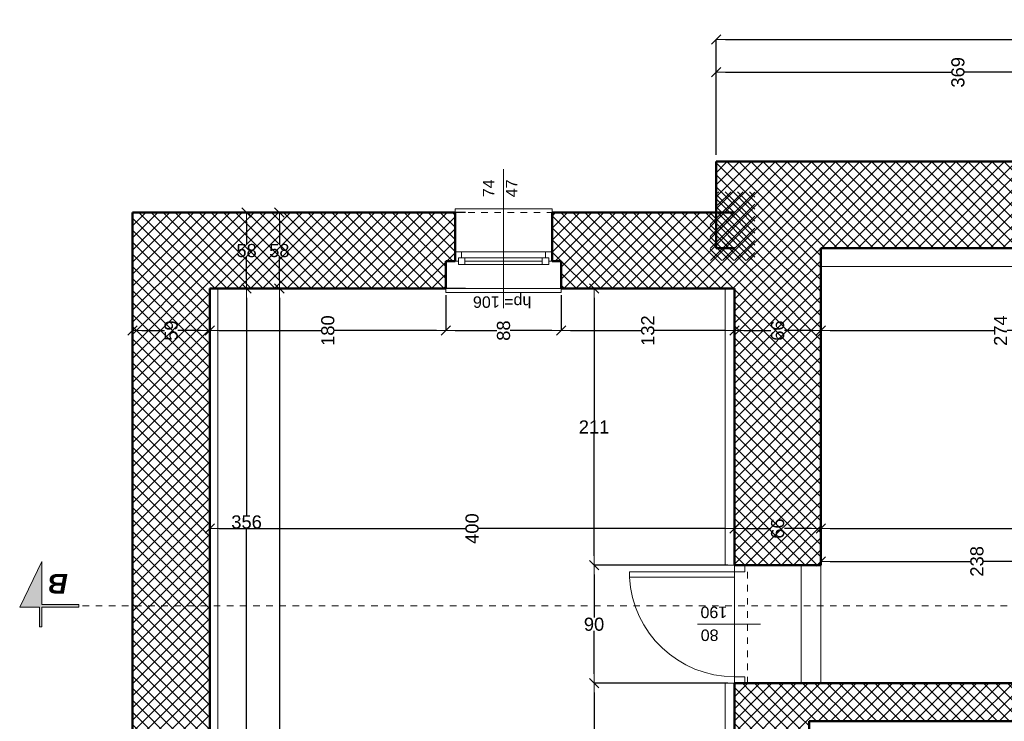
# Model space of a CAD drawing. Header units: millimetres. Extents: x 309006 to 595006, y -33000 to 67000.
# Tile 46 of 55: x 537692 to 545201, y 17702 to 23054. Entities that reach past the tile are written whole.
import ezdxf
from ezdxf.enums import TextEntityAlignment as Align

# ---------------------------------------------------------------- set-up
doc = ezdxf.new("R2010")
doc.units = ezdxf.units.MM
doc.header["$MEASUREMENT"] = 0
doc.linetypes.add('Przerywana 1_100', pattern=[100, 50, -50])
for name, color, linetype in [('Drzwi ArchiCAD', 7, 'Continuous'), ('Okna ArchiCADa', 7, 'Continuous'), ('Opisy', 7, 'Continuous'), ('Wymiary', 7, 'Continuous'), ('Znaczniki okien ArchiCADa', 7, 'Continuous'), ('Ściany', 7, 'Continuous')]:
    doc.layers.add(name, color=color, linetype=linetype)
for name, color, linetype, lineweight in [('Drzwi ArchiCAD_Nr_pióra__21', 7, 'Continuous', 50), ('Drzwi ArchiCAD_Nr_pióra__3', 7, 'Continuous', 20), ('Drzwi ArchiCAD_Nr_pióra__4', 7, 'Continuous', 20), ('Okna ArchiCADa_Nr_pióra__21', 7, 'Continuous', 50), ('Okna ArchiCADa_Nr_pióra__24', 7, 'Continuous', 5), ('Okna ArchiCADa_Nr_pióra__4', 7, 'Continuous', 20), ('Schody_Nr_pióra__3', 7, 'Continuous', 20), ('Znaczniki drzwi ArchiCADa_Nr_pióra__5', 7, 'Continuous', 5), ('Znaczniki okien ArchiCADa_Nr_pióra__5', 7, 'Continuous', 5), ('Znaczniki_Nr_pióra__6', 7, 'Continuous', 13), ('Ściany_Nr_pióra__21', 7, 'Continuous', 50), ('Ściany_Nr_pióra__3', 7, 'Continuous', 20)]:
    doc.layers.add(name, color=color, linetype=linetype, lineweight=lineweight)
for name, color, linetype, lineweight, true_color in [('Drzwi ArchiCAD_Nr_pióra__82', 7, 'Continuous', 5, 0x4b4b4b), ('Okna ArchiCADa_Nr_pióra__82', 7, 'Continuous', 5, 0x4b4b4b), ('Ściany_Nr_pióra__102', 7, 'Continuous', 5, 0x8c8c8c), ('Ściany_Nr_pióra__82', 7, 'Continuous', 5, 0x4b4b4b)]:
    doc.layers.add(name, color=color, linetype=linetype, lineweight=lineweight, true_color=true_color)
doc.styles.add('GENERATED_STYLE_1', font='arial.ttf')
doc.styles.add('GENERATED_STYLE_3', font='arial.ttf')
doc.dimstyles.new('GENERATED_STYLE__1', dxfattribs={"dimtxt": 100, "dimasz": 71.25, "dimexe": 0.18, "dimexo": 50, "dimgap": 0.09, "dimtad": 1, "dimdec": 0, "dimlfac": 0.1, "dimzin": 0, "dimdsep": 46, "dimtxsty": 'GENERATED_STYLE_1', "dimblk": 'ARROWHEAD_6', "dimblk1": 'ARROWHEAD_6', "dimblk2": 'ARROWHEAD_6', "dimcen": 0.09, "dimclrd": 7, "dimclre": 7, "dimclrt": 7, "dimazin": 0, "dimtfac": 1, "dimtdec": 4, "dimtmove": 0, "dimatfit": 3, "dimfxl": 1, "dimtolj": 1, "dimtzin": 0, "dimarcsym": 0})
doc.dimstyles.new('GENERATED_STYLE__2', dxfattribs={"dimtxt": 100, "dimasz": 71.25, "dimexe": 0.18, "dimexo": 50, "dimgap": 0.09, "dimtad": 1, "dimtih": 1, "dimtoh": 1, "dimdec": 0, "dimlfac": 0.1, "dimzin": 0, "dimdsep": 46, "dimtxsty": 'GENERATED_STYLE_1', "dimblk": 'ARROWHEAD_6', "dimblk1": 'ARROWHEAD_6', "dimblk2": 'ARROWHEAD_6', "dimcen": 0.09, "dimclrd": 7, "dimclre": 7, "dimclrt": 7, "dimazin": 0, "dimtfac": 1, "dimtdec": 4, "dimtmove": 0, "dimatfit": 3, "dimfxl": 1, "dimtolj": 1, "dimtzin": 0, "dimarcsym": 0})
pattern_1 = [(45, (0, 0), (-45.961939, 45.961939), []), (135, (0, 0), (45.961939, 45.961939), [])]

# ---------------------------------------------------------------- blocks, each defined once
blk = doc.blocks.new('Ściana_141', base_point=(290139, 18797.1))
at = {"layer": 'Ściany_Nr_pióra__102', "linetype": 'Continuous'}
h = blk.add_hatch(dxfattribs=at)
h.set_pattern_fill('Bloczki_betonowe', color=256, style=0, pattern_type=2)
h.set_pattern_definition(pattern_1)
h.paths.add_polyline_path([(290139, 18227.1), (290139, 15757.1), (290219, 15757.1), (290429, 15757.1), (290429, 18797.1)])
at = {"layer": 'Ściany_Nr_pióra__21', "linetype": 'Continuous', "flags": 128}
for points in [[(290429, 15757.1), (290429, 18697.1)], [(290139, 18227.1), (290139, 15887.1)]]:
    blk.add_lwpolyline(points, dxfattribs=at)
blk = doc.blocks.new('Ściana_154', base_point=(291329, 18797.1))
at = {"layer": 'Ściany_Nr_pióra__102', "linetype": 'Continuous'}
h = blk.add_hatch(dxfattribs=at)
h.set_pattern_fill('Bloczki_betonowe', color=256, style=0, pattern_type=2)
h.set_pattern_definition(pattern_1)
h.paths.add_polyline_path([(291329, 18137.1), (293439, 18137.1), (293439, 18797.1), (291329, 18797.1)])
at = {"layer": 'Ściany_Nr_pióra__21', "linetype": 'Continuous', "flags": 128}
for points in [[(293439, 18797.1), (291329, 18797.1)], [(291329, 18697.1), (291329, 18137.1)], [(291329, 18137.1), (293439, 18137.1)]]:
    blk.add_lwpolyline(points, dxfattribs=at)
blk = doc.blocks.new('Ściana_155', base_point=(293439, 22797.1))
at = {"layer": 'Ściany_Nr_pióra__102', "linetype": 'Continuous'}
h = blk.add_hatch(dxfattribs=at)
h.set_pattern_fill('Bloczki_betonowe', color=256, style=0, pattern_type=2)
h.set_pattern_definition(pattern_1)
h.paths.add_polyline_path([(289879, 23307.1), (289879, 22797.1), (293439, 22797.1), (294019, 23387.1), (289879, 23387.1)])
at = {"layer": 'Ściany_Nr_pióra__21', "linetype": 'Continuous', "flags": 128}
for points in [[(294019, 23387.1), (289879, 23387.1)], [(289879, 22797.1), (293439, 22797.1)]]:
    blk.add_lwpolyline(points, dxfattribs=at)
blk = doc.blocks.new('O1 rozwierane 13_2')
at = {"layer": 'Okna ArchiCADa_Nr_pióra__21', "linetype": 'Continuous'}
for p, q in [((-370, 0), (-370, -70)), ((370, 0), (370, -70))]:
    blk.add_line(p, q, dxfattribs=at)
at = {"layer": 'Okna ArchiCADa_Nr_pióra__24', "linetype": 'Continuous'}
for p, q in [((-370, 300), (-370, 330)), ((-370, 330), (370, 330)), ((370, 330), (370, 300)), ((320, 0), (-320, 0)), ((-295, -45), (295, -45)), ((-295, -70), (295, -70)), ((-295, -95), (295, -95)), ((-295, -95), (295, -95)), ((-440, -280), (-440, -310)), ((440, -310), (440, -280)), ((-440, -310), (440, -310))]:
    blk.add_line(p, q, dxfattribs=at)
at = {"layer": 'Okna ArchiCADa_Nr_pióra__4', "linetype": 'Continuous'}
for p, q in [((-320, 0), (-370, 0)), ((-320, -45), (-320, 0)), ((370, 0), (320, 0)), ((320, 0), (320, -45)), ((-370, -70), (-345, -70)), ((-345, -70), (-345, -45)), ((-345, -45), (-320, -45)), ((-295, -45), (-345, -45)), ((-345, -45), (-345, -95)), ((-295, -95), (-295, -45)), ((345, -45), (295, -45)), ((295, -45), (295, -95)), ((320, -45), (345, -45)), ((345, -45), (345, -70)), ((345, -95), (345, -45)), ((345, -70), (370, -70)), ((-345, -95), (-295, -95)), ((295, -95), (345, -95))]:
    blk.add_line(p, q, dxfattribs=at)
at = {"layer": 'Okna ArchiCADa_Nr_pióra__82', "linetype": 'Przerywana 1_100'}
for p, q in [((-370, 300), (370, 300)), ((-440, -280), (440, -280))]:
    blk.add_line(p, q, dxfattribs=at)
blk = doc.blocks.new('Znacznik O 13_2')
at = {"layer": 'Znaczniki okien ArchiCADa_Nr_pióra__5', "linetype": 'Continuous'}
blk.add_line((0, -911.25), (0, 150), dxfattribs=at)
at = {"layer": 'Znaczniki okien ArchiCADa_Nr_pióra__5', "style": 'GENERATED_STYLE_1'}
for tag, rotation, p in [('AC_MarkerText_4', 360, (-218, 38.6805)), ('AC_MarkerText_3', 270, (-161.25, -667.1895)), ('AC_MarkerText_2', 270, (13.75, -667.1895))]:
    blk.add_attdef(tag, text='', height=87.5, rotation=rotation, dxfattribs=at).set_placement(p, align=Align.BOTTOM_LEFT)
blk = doc.blocks.new('Ściana_157', base_point=(293439, 18797.1))
at = {"layer": 'Ściany_Nr_pióra__102', "linetype": 'Continuous'}
h = blk.add_hatch(dxfattribs=at)
h.set_pattern_fill('Bloczki_betonowe', color=256, style=0, pattern_type=2)
h.set_pattern_definition(pattern_1)
h.paths.add_polyline_path([(294019, 23387.1), (293439, 22797.1), (293439, 20997.1), (293649, 20997.1), (293649, 20927.1), (293719, 20927.1), (294019, 20927.1)])
h = blk.add_hatch(dxfattribs=at)
h.set_pattern_fill('Bloczki_betonowe', color=256, style=0, pattern_type=2)
h.set_pattern_definition(pattern_1)
h.paths.add_polyline_path([(293439, 18797.1), (294019, 18797.1), (294019, 20187.1), (293719, 20187.1), (293649, 20187.1), (293649, 20117.1), (293439, 20117.1)])
at = {"layer": 'Ściany_Nr_pióra__21', "linetype": 'Continuous'}
for p, q in [((293649, 20997.1), (293439, 20997.1)), ((293649, 20927.1), (293649, 20997.1)), ((293719, 20927.1), (293649, 20927.1)), ((294019, 20927.1), (293719, 20927.1)), ((293649, 20187.1), (293649, 20117.1)), ((293719, 20187.1), (293649, 20187.1)), ((294019, 20187.1), (293719, 20187.1)), ((293649, 20117.1), (293439, 20117.1))]:
    blk.add_line(p, q, dxfattribs=at)
at = {"layer": 'Ściany_Nr_pióra__21', "linetype": 'Continuous', "flags": 128}
for points in [[(294019, 20927.1), (294019, 23387.1)], [(293439, 22797.1), (293439, 20997.1)], [(294019, 18797.1), (294019, 20187.1)], [(293439, 20117.1), (293439, 18797.1)]]:
    blk.add_lwpolyline(points, dxfattribs=at)
at = {"layer": 'Okna ArchiCADa', "color": 251, "linetype": 'Continuous', "lineweight": 20, "true_color": 0x6a6a6a, "zscale": 1000, "rotation": 270}
blk.add_blockref('O1 rozwierane 13_2', (293719, 20557.1), dxfattribs=at)
at = {"layer": 'Znaczniki okien ArchiCADa'}
ref = blk.add_blockref('Znacznik O 13_2', (293439, 20557.1), dxfattribs=dict(at, rotation=90))
ref.add_attrib('AC_MarkerText_2', '74', dxfattribs={"layer": 'Znaczniki okien ArchiCADa_Nr_pióra__5', "color": 7, "height": 87.5, "rotation": 360, "style": 'GENERATED_STYLE_1'}).set_placement((294136.2, 20600.9), align=Align.BOTTOM_LEFT)
ref.add_attrib('AC_MarkerText_3', '47', dxfattribs={"layer": 'Znaczniki okien ArchiCADa_Nr_pióra__5', "color": 7, "height": 87.5, "rotation": 360, "style": 'GENERATED_STYLE_1'}).set_placement((294136.2, 20425.9), align=Align.BOTTOM_LEFT)
ref.add_attrib('AC_MarkerText_4', 'hp= 106', dxfattribs={"layer": 'Znaczniki okien ArchiCADa_Nr_pióra__5', "color": 7, "height": 87.5, "rotation": 90, "style": 'GENERATED_STYLE_1'}).set_placement((293406.5, 20345.3), align=Align.BOTTOM_LEFT)
blk = doc.blocks.new('Ściana_158', base_point=(293729, 9467.1))
at = {"layer": 'Ściany_Nr_pióra__102', "linetype": 'Continuous'}
h = blk.add_hatch(dxfattribs=at)
h.set_pattern_fill('Bloczki_betonowe', color=256, style=0, pattern_type=2)
h.set_pattern_definition(pattern_1)
h.paths.add_polyline_path([(294409, 18937.1), (293749, 18937.1), (293749, 15397.1), (294039, 15397.1), (294039, 15247.1), (294109, 15247.1), (294409, 15247.1)])
at = {"layer": 'Ściany_Nr_pióra__21', "linetype": 'Continuous', "flags": 128}
for points in [[(294409, 18937.1), (293749, 18937.1)], [(293749, 18937.1), (293749, 18797.1)], [(294409, 15247.1), (294409, 18937.1)], [(293749, 18137.1), (293749, 15397.1)]]:
    blk.add_lwpolyline(points, dxfattribs=at)
blk = doc.blocks.new('D1 Drzwi proste 13_8')
at = {"layer": 'Drzwi ArchiCAD_Nr_pióra__21', "linetype": 'Continuous'}
for p, q in [((-450, 0), (-450, -80)), ((450, 0), (450, -80))]:
    blk.add_line(p, q, dxfattribs=at)
at = {"layer": 'Drzwi ArchiCAD_Nr_pióra__3', "linetype": 'Continuous'}
blk.add_arc((400, 0), 800, 92.86598, 180, dxfattribs=at)
at = {"layer": 'Drzwi ArchiCAD_Nr_pióra__4', "linetype": 'Continuous'}
for p, q in [((400, 800), (360, 800)), ((360, 800), (360, 0)), ((400, 0), (400, 800)), ((-400, 0), (-450, 0)), ((-450, 0), (-450, -80)), ((-400, -80), (-400, 0)), ((360, 0), (400, 0)), ((450, 0), (400, 0)), ((400, 0), (400, -80)), ((450, -80), (450, 0)), ((-450, -80), (-400, -80)), ((400, -80), (450, -80))]:
    blk.add_line(p, q, dxfattribs=at)
at = {"layer": 'Drzwi ArchiCAD_Nr_pióra__82', "linetype": 'Przerywana 1_100'}
for p, q in [((-450, 0), (450, 0)), ((-450, -100), (450, -100))]:
    blk.add_line(p, q, dxfattribs=at)
blk = doc.blocks.new('Znacznik O 13_10')
at = {"layer": 'Znaczniki drzwi ArchiCADa_Nr_pióra__5', "linetype": 'Continuous'}
blk.add_line((0, -381.25), (0, 100), dxfattribs=at)
at = {"layer": 'Znaczniki drzwi ArchiCADa_Nr_pióra__5', "style": 'GENERATED_STYLE_1'}
for tag, p in [('AC_MarkerText_3', (-161.25, -97.2295)), ('AC_MarkerText_2', (13.75, -163.6295))]:
    blk.add_attdef(tag, text='', height=87.5, rotation=270, dxfattribs=at).set_placement(p, align=Align.BOTTOM_LEFT)
blk = doc.blocks.new('Ściana_159', base_point=(291329, 18797.1))
at = {"layer": 'Ściany_Nr_pióra__21', "linetype": 'Continuous'}
for p, q in [((290429, 18797.1), (290429, 18717.1)), ((291329, 18797.1), (291329, 18717.1)), ((290429, 18717.1), (290429, 18697.1)), ((291329, 18717.1), (291329, 18697.1))]:
    blk.add_line(p, q, dxfattribs=at)
at = {"layer": 'Drzwi ArchiCAD', "color": 251, "linetype": 'Continuous', "lineweight": 20, "true_color": 0x6a6a6a, "zscale": 1000}
blk.add_blockref('D1 Drzwi proste 13_8', (290879, 18797.1), dxfattribs=at)
at = {"layer": 'Znaczniki drzwi ArchiCADa_Nr_pióra__5'}
ref = blk.add_blockref('Znacznik O 13_10', (290879, 18697.1), dxfattribs=dict(at, rotation=180))
ref.add_attrib('AC_MarkerText_2', '80', dxfattribs={"color": 7, "height": 87.5, "rotation": 90, "style": 'GENERATED_STYLE_1'}).set_placement((290865.3, 18917.9), align=Align.BOTTOM_LEFT)
ref.add_attrib('AC_MarkerText_3', '190', dxfattribs={"color": 7, "height": 87.5, "rotation": 90, "style": 'GENERATED_STYLE_1'}).set_placement((291040.3, 18851.5), align=Align.BOTTOM_LEFT)
blk = doc.blocks.new('Ściana_161', base_point=(293439, 18797.1))
at = {"layer": 'Ściany_Nr_pióra__102', "linetype": 'Continuous'}
h = blk.add_hatch(dxfattribs=at)
h.set_pattern_fill('Bloczki_betonowe', color=256, style=0, pattern_type=2)
h.set_pattern_definition(pattern_1)
h.paths.add_polyline_path([(293439, 18137.1), (293749, 18137.1), (293749, 18797.1), (293439, 18797.1)])
at = {"layer": 'Ściany_Nr_pióra__21', "linetype": 'Continuous', "flags": 128}
blk.add_lwpolyline([(293439, 18137.1), (293749, 18137.1)], dxfattribs=at)
blk = doc.blocks.new('Ściana_194', base_point=(285999, 18797.1))
at = {"layer": 'Ściany_Nr_pióra__102', "linetype": 'Continuous'}
h = blk.add_hatch(dxfattribs=at)
h.set_pattern_fill('Bloczki_betonowe', color=256, style=0, pattern_type=2)
h.set_pattern_definition(pattern_1)
h.paths.add_polyline_path([(285999, 18227.1), (290139, 18227.1), (290429, 18797.1), (285999, 18797.1)])
at = {"layer": 'Ściany_Nr_pióra__21', "linetype": 'Continuous', "flags": 128}
for points in [[(290429, 18797.1), (285999, 18797.1)], [(285999, 18227.1), (290139, 18227.1)]]:
    blk.add_lwpolyline(points, dxfattribs=at)
blk = doc.blocks.new('ARROWHEAD_6')
at = {"color": 0, "linetype": 'Continuous', "lineweight": 0}
for p, q in [((0, 0), (-1, 0)), ((-0.5, -0.5), (0.5, 0.5))]:
    blk.add_line(p, q, dxfattribs=at)
blk = doc.blocks.new('*D1436')
at = {"layer": 'Defpoints', "color": 0}
for p in [(546542.5, 21312.1), (543802.5, 20682.1), (543802.5, 19947.1)]:
    blk.add_point(p, dxfattribs=at)
at = {"layer": 'Wymiary', "color": 7, "linetype": 'Continuous', "lineweight": -2}
for p, q in [((546542.5, 21262.1), (546542.5, 20681.9)), ((543802.5, 19997.1), (543802.5, 20682.3)), ((543873.7, 20682.1), (545122.2, 20682.1)), ((546471.2, 20682.1), (545222.8, 20682.1))]:
    blk.add_line(p, q, dxfattribs=at)
at = {"layer": 'Wymiary', "color": 7, "lineweight": -2, "xscale": 71.25, "yscale": 71.25, "zscale": 71.25, "rotation": 180}
blk.add_blockref('ARROWHEAD_6', (543802.5, 20682.1), dxfattribs=at)
at = {"layer": 'Wymiary', "color": 7, "lineweight": -2, "xscale": 71.25, "yscale": 71.25, "zscale": 71.25}
blk.add_blockref('ARROWHEAD_6', (546542.5, 20682.1), dxfattribs=at)
at = {"layer": 'Wymiary', "color": 7, "lineweight": 5, "insert": (545172.5, 20682.1), "char_height": 100, "attachment_point": 5, "rotation": 90, "style": 'GENERATED_STYLE_1'}
blk.add_mtext('\\A1;274', dxfattribs=at)
blk = doc.blocks.new('*D1437')
at = {"layer": 'Defpoints', "color": 0}
for p in [(543142.5, 20682.1), (543142.5, 19947.1), (543802.5, 19947.1)]:
    blk.add_point(p, dxfattribs=at)
at = {"layer": 'Wymiary', "color": 7, "linetype": 'Continuous', "lineweight": -2}
for p, q in [((543142.5, 19997.1), (543142.5, 20682.3)), ((543213.7, 20682.1), (543421.3, 20682.1)), ((543731.2, 20682.1), (543523.6, 20682.1)), ((543802.5, 19997.1), (543802.5, 20682.3))]:
    blk.add_line(p, q, dxfattribs=at)
at = {"layer": 'Wymiary', "color": 7, "lineweight": -2, "xscale": 71.25, "yscale": 71.25, "zscale": 71.25, "rotation": 180}
blk.add_blockref('ARROWHEAD_6', (543142.5, 20682.1), dxfattribs=at)
at = {"layer": 'Wymiary', "color": 7, "lineweight": -2, "xscale": 71.25, "yscale": 71.25, "zscale": 71.25}
blk.add_blockref('ARROWHEAD_6', (543802.5, 20682.1), dxfattribs=at)
at = {"layer": 'Wymiary', "color": 7, "lineweight": 5, "insert": (543472.5, 20682.1), "char_height": 100, "attachment_point": 5, "rotation": 90, "style": 'GENERATED_STYLE_1'}
blk.add_mtext('\\A1;66', dxfattribs=at)
blk = doc.blocks.new('*D1438')
at = {"layer": 'Defpoints', "color": 0}
for p in [(541822.5, 21002.1), (541822.5, 20682.1), (543142.5, 19947.1)]:
    blk.add_point(p, dxfattribs=at)
at = {"layer": 'Wymiary', "color": 7, "linetype": 'Continuous', "lineweight": -2}
for p, q in [((541822.5, 20952.1), (541822.5, 20681.9)), ((541893.7, 20682.1), (542431.3, 20682.1)), ((543071.2, 20682.1), (542533.6, 20682.1)), ((543142.5, 19997.1), (543142.5, 20682.3))]:
    blk.add_line(p, q, dxfattribs=at)
at = {"layer": 'Wymiary', "color": 7, "lineweight": -2, "xscale": 71.25, "yscale": 71.25, "zscale": 71.25, "rotation": 180}
blk.add_blockref('ARROWHEAD_6', (541822.5, 20682.1), dxfattribs=at)
at = {"layer": 'Wymiary', "color": 7, "lineweight": -2, "xscale": 71.25, "yscale": 71.25, "zscale": 71.25}
blk.add_blockref('ARROWHEAD_6', (543142.5, 20682.1), dxfattribs=at)
at = {"layer": 'Wymiary', "color": 7, "lineweight": 5, "insert": (542482.5, 20682.1), "char_height": 100, "attachment_point": 5, "rotation": 90, "style": 'GENERATED_STYLE_1'}
blk.add_mtext('\\A1;132', dxfattribs=at)
blk = doc.blocks.new('*D1439')
at = {"layer": 'Defpoints', "color": 0}
for p in [(540942.5, 21002.1), (541822.5, 21002.1), (540942.5, 20682.1)]:
    blk.add_point(p, dxfattribs=at)
at = {"layer": 'Wymiary', "color": 7, "linetype": 'Continuous', "lineweight": -2}
for p, q in [((540942.5, 20952.1), (540942.5, 20681.9)), ((541822.5, 20952.1), (541822.5, 20681.9)), ((541013.7, 20682.1), (541331.3, 20682.1)), ((541751.2, 20682.1), (541433.6, 20682.1))]:
    blk.add_line(p, q, dxfattribs=at)
at = {"layer": 'Wymiary', "color": 7, "lineweight": -2, "xscale": 71.25, "yscale": 71.25, "zscale": 71.25, "rotation": 180}
blk.add_blockref('ARROWHEAD_6', (540942.5, 20682.1), dxfattribs=at)
at = {"layer": 'Wymiary', "color": 7, "lineweight": -2, "xscale": 71.25, "yscale": 71.25, "zscale": 71.25}
blk.add_blockref('ARROWHEAD_6', (541822.5, 20682.1), dxfattribs=at)
at = {"layer": 'Wymiary', "color": 7, "lineweight": 5, "insert": (541382.5, 20682.1), "char_height": 100, "attachment_point": 5, "rotation": 90, "style": 'GENERATED_STYLE_1'}
blk.add_mtext('\\A1;88', dxfattribs=at)
blk = doc.blocks.new('*D1440')
at = {"layer": 'Defpoints', "color": 0}
for p in [(540942.5, 21002.1), (539142.5, 20682.1), (539142.5, 15802.5)]:
    blk.add_point(p, dxfattribs=at)
at = {"layer": 'Wymiary', "color": 7, "linetype": 'Continuous', "lineweight": -2}
for p, q in [((540942.5, 20952.1), (540942.5, 20681.9)), ((539142.5, 15852.5), (539142.5, 20682.3)), ((539213.7, 20682.1), (539991.3, 20682.1)), ((540871.2, 20682.1), (540093.6, 20682.1))]:
    blk.add_line(p, q, dxfattribs=at)
at = {"layer": 'Wymiary', "color": 7, "lineweight": -2, "xscale": 71.25, "yscale": 71.25, "zscale": 71.25, "rotation": 180}
blk.add_blockref('ARROWHEAD_6', (539142.5, 20682.1), dxfattribs=at)
at = {"layer": 'Wymiary', "color": 7, "lineweight": -2, "xscale": 71.25, "yscale": 71.25, "zscale": 71.25}
blk.add_blockref('ARROWHEAD_6', (540942.5, 20682.1), dxfattribs=at)
at = {"layer": 'Wymiary', "color": 7, "lineweight": 5, "insert": (540042.5, 20682.1), "char_height": 100, "attachment_point": 5, "rotation": 90, "style": 'GENERATED_STYLE_1'}
blk.add_mtext('\\A1;180', dxfattribs=at)
blk = doc.blocks.new('*D1441')
at = {"layer": 'Defpoints', "color": 0}
for p in [(538552.5, 20682.1), (538552.5, 15802.5), (539142.5, 15802.5)]:
    blk.add_point(p, dxfattribs=at)
at = {"layer": 'Wymiary', "color": 7, "linetype": 'Continuous', "lineweight": -2}
for p, q in [((538552.5, 15852.5), (538552.5, 20682.3)), ((538623.7, 20682.1), (538796.3, 20682.1)), ((539071.2, 20682.1), (538898.6, 20682.1)), ((539142.5, 15852.5), (539142.5, 20682.3))]:
    blk.add_line(p, q, dxfattribs=at)
at = {"layer": 'Wymiary', "color": 7, "lineweight": -2, "xscale": 71.25, "yscale": 71.25, "zscale": 71.25, "rotation": 180}
blk.add_blockref('ARROWHEAD_6', (538552.5, 20682.1), dxfattribs=at)
at = {"layer": 'Wymiary', "color": 7, "lineweight": -2, "xscale": 71.25, "yscale": 71.25, "zscale": 71.25}
blk.add_blockref('ARROWHEAD_6', (539142.5, 20682.1), dxfattribs=at)
at = {"layer": 'Wymiary', "color": 7, "lineweight": 5, "insert": (538847.5, 20682.1), "char_height": 100, "attachment_point": 5, "rotation": 90, "style": 'GENERATED_STYLE_1'}
blk.add_mtext('\\A1;59', dxfattribs=at)
blk = doc.blocks.new('*D1450')
at = {"layer": 'Defpoints', "color": 0}
for p in [(543802.5, 19947.1), (548842.5, 19497.1), (543802.5, 19172.1)]:
    blk.add_point(p, dxfattribs=at)
at = {"layer": 'Wymiary', "color": 7, "linetype": 'Continuous', "lineweight": -2}
for p, q in [((543802.5, 19897.1), (543802.5, 19171.9)), ((548842.5, 19447.1), (548842.5, 19171.9)), ((543873.7, 19172.1), (546271.3, 19172.1)), ((548771.2, 19172.1), (546373.6, 19172.1))]:
    blk.add_line(p, q, dxfattribs=at)
at = {"layer": 'Wymiary', "color": 7, "lineweight": -2, "xscale": 71.25, "yscale": 71.25, "zscale": 71.25, "rotation": 180}
blk.add_blockref('ARROWHEAD_6', (543802.5, 19172.1), dxfattribs=at)
at = {"layer": 'Wymiary', "color": 7, "lineweight": -2, "xscale": 71.25, "yscale": 71.25, "zscale": 71.25}
blk.add_blockref('ARROWHEAD_6', (548842.5, 19172.1), dxfattribs=at)
at = {"layer": 'Wymiary', "color": 7, "lineweight": 5, "insert": (546322.5, 19172.1), "char_height": 100, "attachment_point": 5, "rotation": 90, "style": 'GENERATED_STYLE_1'}
blk.add_mtext('\\A1;504', dxfattribs=at)
blk = doc.blocks.new('*D1451')
at = {"layer": 'Defpoints', "color": 0}
for p in [(543142.5, 19947.1), (543802.5, 19947.1), (543142.5, 19172.1)]:
    blk.add_point(p, dxfattribs=at)
at = {"layer": 'Wymiary', "color": 7, "linetype": 'Continuous', "lineweight": -2}
for p, q in [((543142.5, 19897.1), (543142.5, 19171.9)), ((543802.5, 19897.1), (543802.5, 19171.9)), ((543213.7, 19172.1), (543421.3, 19172.1)), ((543731.2, 19172.1), (543523.6, 19172.1))]:
    blk.add_line(p, q, dxfattribs=at)
at = {"layer": 'Wymiary', "color": 7, "lineweight": -2, "xscale": 71.25, "yscale": 71.25, "zscale": 71.25, "rotation": 180}
blk.add_blockref('ARROWHEAD_6', (543142.5, 19172.1), dxfattribs=at)
at = {"layer": 'Wymiary', "color": 7, "lineweight": -2, "xscale": 71.25, "yscale": 71.25, "zscale": 71.25}
blk.add_blockref('ARROWHEAD_6', (543802.5, 19172.1), dxfattribs=at)
at = {"layer": 'Wymiary', "color": 7, "lineweight": 5, "insert": (543472.5, 19172.1), "char_height": 100, "attachment_point": 5, "rotation": 90, "style": 'GENERATED_STYLE_1'}
blk.add_mtext('\\A1;66', dxfattribs=at)
blk = doc.blocks.new('*D1452')
at = {"layer": 'Defpoints', "color": 0}
for p in [(543142.5, 19947.1), (539142.5, 19172.1), (539142.5, 15802.5)]:
    blk.add_point(p, dxfattribs=at)
at = {"layer": 'Wymiary', "color": 7, "linetype": 'Continuous', "lineweight": -2}
for p, q in [((543142.5, 19897.1), (543142.5, 19171.9)), ((539142.5, 15852.5), (539142.5, 19172.3)), ((539213.7, 19172.1), (541091.3, 19172.1)), ((543071.2, 19172.1), (541193.6, 19172.1))]:
    blk.add_line(p, q, dxfattribs=at)
at = {"layer": 'Wymiary', "color": 7, "lineweight": -2, "xscale": 71.25, "yscale": 71.25, "zscale": 71.25, "rotation": 180}
blk.add_blockref('ARROWHEAD_6', (539142.5, 19172.1), dxfattribs=at)
at = {"layer": 'Wymiary', "color": 7, "lineweight": -2, "xscale": 71.25, "yscale": 71.25, "zscale": 71.25}
blk.add_blockref('ARROWHEAD_6', (543142.5, 19172.1), dxfattribs=at)
at = {"layer": 'Wymiary', "color": 7, "lineweight": 5, "insert": (541142.5, 19172.1), "char_height": 100, "attachment_point": 5, "rotation": 90, "style": 'GENERATED_STYLE_1'}
blk.add_mtext('\\A1;400', dxfattribs=at)
blk = doc.blocks.new('*D1463')
at = {"layer": 'Defpoints', "color": 0}
for p in [(543802.5, 19947.1), (543802.5, 18922.1), (546182.5, 17992.1)]:
    blk.add_point(p, dxfattribs=at)
at = {"layer": 'Wymiary', "color": 7, "linetype": 'Continuous', "lineweight": -2}
for p, q in [((543802.5, 19897.1), (543802.5, 18921.9)), ((543873.7, 18922.1), (544941.3, 18922.1)), ((546111.2, 18922.1), (545043.6, 18922.1)), ((546182.5, 18042.1), (546182.5, 18922.3))]:
    blk.add_line(p, q, dxfattribs=at)
at = {"layer": 'Wymiary', "color": 7, "lineweight": -2, "xscale": 71.25, "yscale": 71.25, "zscale": 71.25, "rotation": 180}
blk.add_blockref('ARROWHEAD_6', (543802.5, 18922.1), dxfattribs=at)
at = {"layer": 'Wymiary', "color": 7, "lineweight": -2, "xscale": 71.25, "yscale": 71.25, "zscale": 71.25}
blk.add_blockref('ARROWHEAD_6', (546182.5, 18922.1), dxfattribs=at)
at = {"layer": 'Wymiary', "color": 7, "lineweight": 5, "insert": (544992.5, 18922.1), "char_height": 100, "attachment_point": 5, "rotation": 90, "style": 'GENERATED_STYLE_1'}
blk.add_mtext('\\A1;238', dxfattribs=at)
blk = doc.blocks.new('*D1509')
at = {"layer": 'Defpoints', "color": 0}
for p in [(539422.5, 21002.1), (541142.5, 21002.1), (539142.5, 17442.1)]:
    blk.add_point(p, dxfattribs=at)
at = {"layer": 'Wymiary', "color": 7, "linetype": 'Continuous', "lineweight": -2}
for p, q in [((541092.5, 21002.1), (539422.3, 21002.1)), ((539422.5, 20930.9), (539422.5, 19273.2)), ((539422.5, 17513.4), (539422.5, 19171)), ((539192.5, 17442.1), (539422.7, 17442.1))]:
    blk.add_line(p, q, dxfattribs=at)
at = {"layer": 'Wymiary', "color": 7, "lineweight": -2, "xscale": 71.25, "yscale": 71.25, "zscale": 71.25}
for p, rotation in [((539422.5, 21002.1), 90), ((539422.5, 17442.1), 270)]:
    blk.add_blockref('ARROWHEAD_6', p, dxfattribs=dict(at, rotation=rotation))
at = {"layer": 'Wymiary', "color": 7, "lineweight": 5, "insert": (539422.5, 19222.1), "char_height": 100, "attachment_point": 5, "style": 'GENERATED_STYLE_1'}
blk.add_mtext('\\A1;356', dxfattribs=at)
blk = doc.blocks.new('*D1510')
at = {"layer": 'Defpoints', "color": 0}
for p in [(539422.5, 21582.1), (541142.5, 21582.1), (541142.5, 21002.1)]:
    blk.add_point(p, dxfattribs=at)
at = {"layer": 'Wymiary', "color": 7, "linetype": 'Continuous', "lineweight": -2}
for p, q in [((541092.5, 21582.1), (539422.3, 21582.1)), ((539422.5, 21510.9), (539422.5, 21343.2)), ((539422.5, 21073.4), (539422.5, 21241)), ((541092.5, 21002.1), (539422.3, 21002.1))]:
    blk.add_line(p, q, dxfattribs=at)
at = {"layer": 'Wymiary', "color": 7, "lineweight": -2, "xscale": 71.25, "yscale": 71.25, "zscale": 71.25}
for p, rotation in [((539422.5, 21582.1), 90), ((539422.5, 21002.1), 270)]:
    blk.add_blockref('ARROWHEAD_6', p, dxfattribs=dict(at, rotation=rotation))
at = {"layer": 'Wymiary', "color": 7, "lineweight": 5, "insert": (539422.5, 21292.1), "char_height": 100, "attachment_point": 5, "style": 'GENERATED_STYLE_1'}
blk.add_mtext('\\A1;58', dxfattribs=at)
blk = doc.blocks.new('*D1511')
at = {"layer": 'Defpoints', "color": 0}
for p in [(539672.5, 21002.1), (541142.5, 21002.1), (540392.5, 13002.1)]:
    blk.add_point(p, dxfattribs=at)
at = {"layer": 'Wymiary', "color": 7, "linetype": 'Continuous', "lineweight": -2}
for p, q in [((541092.5, 21002.1), (539672.3, 21002.1)), ((539672.5, 20930.9), (539672.5, 17053.2)), ((539672.5, 13073.4), (539672.5, 16951)), ((540342.5, 13002.1), (539672.3, 13002.1))]:
    blk.add_line(p, q, dxfattribs=at)
at = {"layer": 'Wymiary', "color": 7, "lineweight": -2, "xscale": 71.25, "yscale": 71.25, "zscale": 71.25}
for p, rotation in [((539672.5, 21002.1), 90), ((539672.5, 13002.1), 270)]:
    blk.add_blockref('ARROWHEAD_6', p, dxfattribs=dict(at, rotation=rotation))
at = {"layer": 'Wymiary', "color": 7, "lineweight": 5, "insert": (539672.5, 17002.1), "char_height": 100, "attachment_point": 5, "style": 'GENERATED_STYLE_1'}
blk.add_mtext('\\A1;800', dxfattribs=at)
blk = doc.blocks.new('*D1512')
at = {"layer": 'Defpoints', "color": 0}
for p in [(539672.5, 21582.1), (541142.5, 21582.1), (541142.5, 21002.1)]:
    blk.add_point(p, dxfattribs=at)
at = {"layer": 'Wymiary', "color": 7, "linetype": 'Continuous', "lineweight": -2}
for p, q in [((541092.5, 21582.1), (539672.3, 21582.1)), ((539672.5, 21510.9), (539672.5, 21343.2)), ((539672.5, 21073.4), (539672.5, 21241)), ((541092.5, 21002.1), (539672.3, 21002.1))]:
    blk.add_line(p, q, dxfattribs=at)
at = {"layer": 'Wymiary', "color": 7, "lineweight": -2, "xscale": 71.25, "yscale": 71.25, "zscale": 71.25}
for p, rotation in [((539672.5, 21582.1), 90), ((539672.5, 21002.1), 270)]:
    blk.add_blockref('ARROWHEAD_6', p, dxfattribs=dict(at, rotation=rotation))
at = {"layer": 'Wymiary', "color": 7, "lineweight": 5, "insert": (539672.5, 21292.1), "char_height": 100, "attachment_point": 5, "style": 'GENERATED_STYLE_1'}
blk.add_mtext('\\A1;58', dxfattribs=at)
blk = doc.blocks.new('*D1513')
at = {"layer": 'Defpoints', "color": 0}
for p in [(542072.5, 17992.1), (543142.5, 17992.1), (543142.5, 13002.1)]:
    blk.add_point(p, dxfattribs=at)
at = {"layer": 'Wymiary', "color": 7, "linetype": 'Continuous', "lineweight": -2}
for p, q in [((543092.5, 17992.1), (542072.3, 17992.1)), ((542072.5, 17920.9), (542072.5, 15548.2)), ((542072.5, 13073.4), (542072.5, 15446)), ((543092.5, 13002.1), (542072.3, 13002.1))]:
    blk.add_line(p, q, dxfattribs=at)
at = {"layer": 'Wymiary', "color": 7, "lineweight": -2, "xscale": 71.25, "yscale": 71.25, "zscale": 71.25}
for p, rotation in [((542072.5, 17992.1), 90), ((542072.5, 13002.1), 270)]:
    blk.add_blockref('ARROWHEAD_6', p, dxfattribs=dict(at, rotation=rotation))
at = {"layer": 'Wymiary', "color": 7, "lineweight": 5, "insert": (542072.5, 15497.1), "char_height": 100, "attachment_point": 5, "style": 'GENERATED_STYLE_1'}
blk.add_mtext('\\A1;499', dxfattribs=at)
blk = doc.blocks.new('*D1514')
at = {"layer": 'Defpoints', "color": 0}
for p in [(542072.5, 18892.1), (543142.5, 18892.1), (543142.5, 17992.1)]:
    blk.add_point(p, dxfattribs=at)
at = {"layer": 'Wymiary', "color": 7, "linetype": 'Continuous', "lineweight": -2}
for p, q in [((543092.5, 18892.1), (542072.3, 18892.1)), ((542072.5, 18820.9), (542072.5, 18493.2)), ((542072.5, 18063.4), (542072.5, 18391)), ((543092.5, 17992.1), (542072.3, 17992.1))]:
    blk.add_line(p, q, dxfattribs=at)
at = {"layer": 'Wymiary', "color": 7, "lineweight": -2, "xscale": 71.25, "yscale": 71.25, "zscale": 71.25}
for p, rotation in [((542072.5, 18892.1), 90), ((542072.5, 17992.1), 270)]:
    blk.add_blockref('ARROWHEAD_6', p, dxfattribs=dict(at, rotation=rotation))
at = {"layer": 'Wymiary', "color": 7, "lineweight": 5, "insert": (542072.5, 18442.1), "char_height": 100, "attachment_point": 5, "style": 'GENERATED_STYLE_1'}
blk.add_mtext('\\A1;90', dxfattribs=at)
blk = doc.blocks.new('*D1515')
at = {"layer": 'Defpoints', "color": 0}
for p in [(542072.5, 21002.1), (543142.5, 21002.1), (543142.5, 18892.1)]:
    blk.add_point(p, dxfattribs=at)
at = {"layer": 'Wymiary', "color": 7, "linetype": 'Continuous', "lineweight": -2}
for p, q in [((543092.5, 21002.1), (542072.3, 21002.1)), ((542072.5, 20930.9), (542072.5, 19997.4)), ((542072.5, 18963.4), (542072.5, 19896.8)), ((543092.5, 18892.1), (542072.3, 18892.1))]:
    blk.add_line(p, q, dxfattribs=at)
at = {"layer": 'Wymiary', "color": 7, "lineweight": -2, "xscale": 71.25, "yscale": 71.25, "zscale": 71.25}
for p, rotation in [((542072.5, 21002.1), 90), ((542072.5, 18892.1), 270)]:
    blk.add_blockref('ARROWHEAD_6', p, dxfattribs=dict(at, rotation=rotation))
at = {"layer": 'Wymiary', "color": 7, "lineweight": 5, "insert": (542072.5, 19947.1), "char_height": 100, "attachment_point": 5, "style": 'GENERATED_STYLE_1'}
blk.add_mtext('\\A1;211', dxfattribs=at)
blk = doc.blocks.new('*D1517')
at = {"layer": 'Defpoints', "color": 0}
for p in [(543002.5, 22902.1), (543002.5, 21972.1), (560332.5, 21972.1)]:
    blk.add_point(p, dxfattribs=at)
at = {"layer": 'Wymiary', "color": 7, "linetype": 'Continuous', "lineweight": -2}
for p, q in [((543002.5, 22022.1), (543002.5, 22902.3)), ((543073.7, 22902.1), (551616.3, 22902.1)), ((560261.2, 22902.1), (551718.6, 22902.1)), ((560332.5, 22022.1), (560332.5, 22902.3))]:
    blk.add_line(p, q, dxfattribs=at)
at = {"layer": 'Wymiary', "color": 7, "lineweight": -2, "xscale": 71.25, "yscale": 71.25, "zscale": 71.25}
for p, rotation in [((543002.5, 22902.1), 180), ((560332.5, 22902.1), 360)]:
    blk.add_blockref('ARROWHEAD_6', p, dxfattribs=dict(at, rotation=rotation))
at = {"layer": 'Wymiary', "color": 7, "lineweight": 5, "insert": (551667.5, 22902.1), "char_height": 100, "attachment_point": 5, "rotation": 90, "style": 'GENERATED_STYLE_1'}
blk.add_mtext('\\A1;1733', dxfattribs=at)
blk = doc.blocks.new('*D1522')
at = {"layer": 'Defpoints', "color": 0}
for p in [(543002.5, 22652.1), (543002.5, 21972.1), (546692.5, 21972.1)]:
    blk.add_point(p, dxfattribs=at)
at = {"layer": 'Wymiary', "color": 7, "linetype": 'Continuous', "lineweight": -2}
for p, q in [((543002.5, 22022.1), (543002.5, 22652.3)), ((543073.7, 22652.1), (544796.3, 22652.1)), ((546621.2, 22652.1), (544898.6, 22652.1)), ((546692.5, 22022.1), (546692.5, 22652.3))]:
    blk.add_line(p, q, dxfattribs=at)
at = {"layer": 'Wymiary', "color": 7, "lineweight": -2, "xscale": 71.25, "yscale": 71.25, "zscale": 71.25, "rotation": 180}
blk.add_blockref('ARROWHEAD_6', (543002.5, 22652.1), dxfattribs=at)
at = {"layer": 'Wymiary', "color": 7, "lineweight": -2, "xscale": 71.25, "yscale": 71.25, "zscale": 71.25}
blk.add_blockref('ARROWHEAD_6', (546692.5, 22652.1), dxfattribs=at)
at = {"layer": 'Wymiary', "color": 7, "lineweight": 5, "insert": (544847.5, 22652.1), "char_height": 100, "attachment_point": 5, "rotation": 90, "style": 'GENERATED_STYLE_1'}
blk.add_mtext('\\A1;369', dxfattribs=at)

msp = doc.modelspace()

# ---------------------------------------------------------------- hatches: boundary and pattern name
at = {"layer": 'Znaczniki_Nr_pióra__6', "linetype": 'Continuous', "lineweight": 5}
msp.add_hatch(color=256, dxfattribs=at).paths.add_polyline_path([(538142.5, 18592.1), (537862.5, 18592.1), (537862.5, 18922.1), (537692.5, 18572.1), (537842.5, 18572.1), (537842.5, 18422.1), (537862.5, 18422.1), (537862.5, 18572.1), (538142.5, 18572.1)])
at = {"layer": 'Ściany_Nr_pióra__102', "linetype": 'Continuous', "lineweight": 5}
h = msp.add_hatch(dxfattribs=at)
h.set_pattern_fill('Bloczki_betonowe', color=256, angle=90, style=0, pattern_type=2)
h.set_pattern_definition([(135, (561939.59, -272436.916), (-45.961939, -45.961939), []), (225, (561939.59, -272436.916), (-45.961939, 45.961939), [])])
h.paths.add_polyline_path([(542959, 21571.2), (542959, 21216.8), (543297.7, 21216.8), (543297.7, 21741.3), (543013.7, 21741.3), (543013.7, 21571.2)])

# ---------------------------------------------------------------- linework, layer by layer
at = {"layer": 'Opisy', "color": 9, "linetype": 'Continuous', "lineweight": 5, "flags": 128}
for points in [[(548842.5, 17992.1), (548842.5, 21312.1), (543802.5, 21312.1), (543802.5, 17992.1)], [(543142.5, 21002.1), (539142.5, 21002.1), (539142.5, 13002.1), (543142.5, 13002.1)]]:
    msp.add_lwpolyline(points, close=True, dxfattribs=at)
at = {"layer": 'Schody_Nr_pióra__3', "linetype": 'Continuous', "lineweight": 5}
msp.add_line((543652.5, 17992.1), (543652.5, 18892.1), dxfattribs=at)
at = {"layer": 'Znaczniki_Nr_pióra__6', "linetype": 'Przerywana 1_100', "lineweight": 5}
msp.add_line((551522.5, 18582.1), (538142.5, 18582.1), dxfattribs=at)
at = {"layer": 'Znaczniki_Nr_pióra__6', "linetype": 'Continuous', "lineweight": 5, "flags": 128}
msp.add_lwpolyline([(538142.5, 18592.1), (537862.5, 18592.1), (537862.5, 18922.1), (537692.5, 18572.1), (537842.5, 18572.1), (537842.5, 18422.1), (537862.5, 18422.1), (537862.5, 18572.1), (538142.5, 18572.1)], close=True, dxfattribs=at)
at = {"layer": 'Ściany_Nr_pióra__3', "linetype": 'Continuous', "lineweight": 5}
for p, q in [((543802.5, 21172.1), (548842.5, 21172.1)), ((539202.5, 17442.1), (539202.5, 21002.1)), ((543072.5, 18892.1), (543072.5, 21002.1)), ((543072.5, 18892.1), (543142.5, 18892.1)), ((543072.5, 17992.1), (543072.5, 13002.1)), ((543072.5, 17992.1), (543142.5, 17992.1))]:
    msp.add_line(p, q, dxfattribs=at)
at = {"layer": 'Ściany_Nr_pióra__82', "linetype": 'Przerywana 1_100', "lineweight": 5}
msp.add_line((543802.5, 18892.1), (543802.5, 17992.1), dxfattribs=at)

# ---------------------------------------------------------------- block references
at = {"layer": 'Ściany', "lineweight": 5, "rotation": 90}
for name, p in [('Ściana_158', (552472.5, 21292.1)), ('Ściana_157', (543142.5, 21002.1)), ('Ściana_155', (539142.5, 21002.1)), ('Ściana_161', (543142.5, 21002.1)), ('Ściana_154', (543142.5, 18892.1)), ('Ściana_159', (543142.5, 18892.1)), ('Ściana_141', (543142.5, 17702.1)), ('Ściana_194', (543142.5, 13562.1))]:
    msp.add_blockref(name, p, dxfattribs=at)

# ---------------------------------------------------------------- texts
at = {"layer": 'Znaczniki_Nr_pióra__6', "linetype": 'Continuous', "lineweight": 5, "insert": (538060.6, 18751.4), "char_height": 150, "attachment_point": 4, "rotation": 180, "style": 'GENERATED_STYLE_3'}
msp.add_mtext('\\A1;{\\fArial|b1|i1|c238|p38;B}', dxfattribs=at)

# ---------------------------------------------------------------- dimensions: what is measured, and where the dimension line sits
at = {"layer": 'Wymiary', "linetype": 'Continuous', "lineweight": 5}
for base, p1, p2, picture, middle in [((543002.5, 22902.1), (560332.5, 21972.1), (543002.5, 21972.1), '*D1517', (551667.5, 22902.1)), ((543002.5, 22652.1), (546692.5, 21972.1), (543002.5, 21972.1), '*D1522', (544847.5, 22652.1)), ((543802.5, 20682.1), (546542.5, 21312.1), (543802.5, 19947.1), '*D1436', (545172.5, 20682.1)), ((539142.5, 20682.1), (540942.5, 21002.1), (539142.5, 15802.5), '*D1440', (540042.5, 20682.1)), ((540942.5, 20682.1), (541822.5, 21002.1), (540942.5, 21002.1), '*D1439', (541382.5, 20682.1)), ((541822.5, 20682.1), (543142.5, 19947.1), (541822.5, 21002.1), '*D1438', (542482.5, 20682.1)), ((538552.5, 20682.1), (539142.5, 15802.5), (538552.5, 15802.5), '*D1441', (538847.5, 20682.1)), ((543142.5, 20682.1), (543802.5, 19947.1), (543142.5, 19947.1), '*D1437', (543472.5, 20682.1)), ((539142.5, 19172.1), (543142.5, 19947.1), (539142.5, 15802.5), '*D1452', (541142.5, 19172.1)), ((543142.5, 19172.1), (543802.5, 19947.1), (543142.5, 19947.1), '*D1451', (543472.5, 19172.1)), ((543802.5, 19172.1), (548842.5, 19497.1), (543802.5, 19947.1), '*D1450', (546322.5, 19172.1)), ((543802.5, 18922.1), (546182.5, 17992.1), (543802.5, 19947.1), '*D1463', (544992.5, 18922.1))]:
    dim = msp.add_linear_dim(base=base, p1=p1, p2=p2, angle=180, dimstyle='GENERATED_STYLE__1', dxfattribs=at)
    dim.commit()
    dim.dimension.update_dxf_attribs({"geometry": picture, "text_midpoint": middle, "dimtype": 160, "text_rotation": 90})
for base, p1, p2, picture, middle in [((539422.5, 21582.1), (541142.5, 21002.1), (541142.5, 21582.1), '*D1510', (539422.5, 21292.1)), ((539672.5, 21582.1), (541142.5, 21002.1), (541142.5, 21582.1), '*D1512', (539672.5, 21292.1)), ((539422.5, 21002.1), (539142.5, 17442.1), (541142.5, 21002.1), '*D1509', (539422.5, 19222.1)), ((539672.5, 21002.1), (540392.5, 13002.1), (541142.5, 21002.1), '*D1511', (539672.5, 17002.1)), ((542072.5, 21002.1), (543142.5, 18892.1), (543142.5, 21002.1), '*D1515', (542072.5, 19947.1)), ((542072.5, 18892.1), (543142.5, 17992.1), (543142.5, 18892.1), '*D1514', (542072.5, 18442.1)), ((542072.5, 17992.1), (543142.5, 13002.1), (543142.5, 17992.1), '*D1513', (542072.5, 15497.1))]:
    dim = msp.add_linear_dim(base=base, p1=p1, p2=p2, angle=90, dimstyle='GENERATED_STYLE__2', dxfattribs=at)
    dim.commit()
    dim.dimension.update_dxf_attribs({"geometry": picture, "text_midpoint": middle, "dimtype": 160})

doc.saveas('drawing.dxf')
